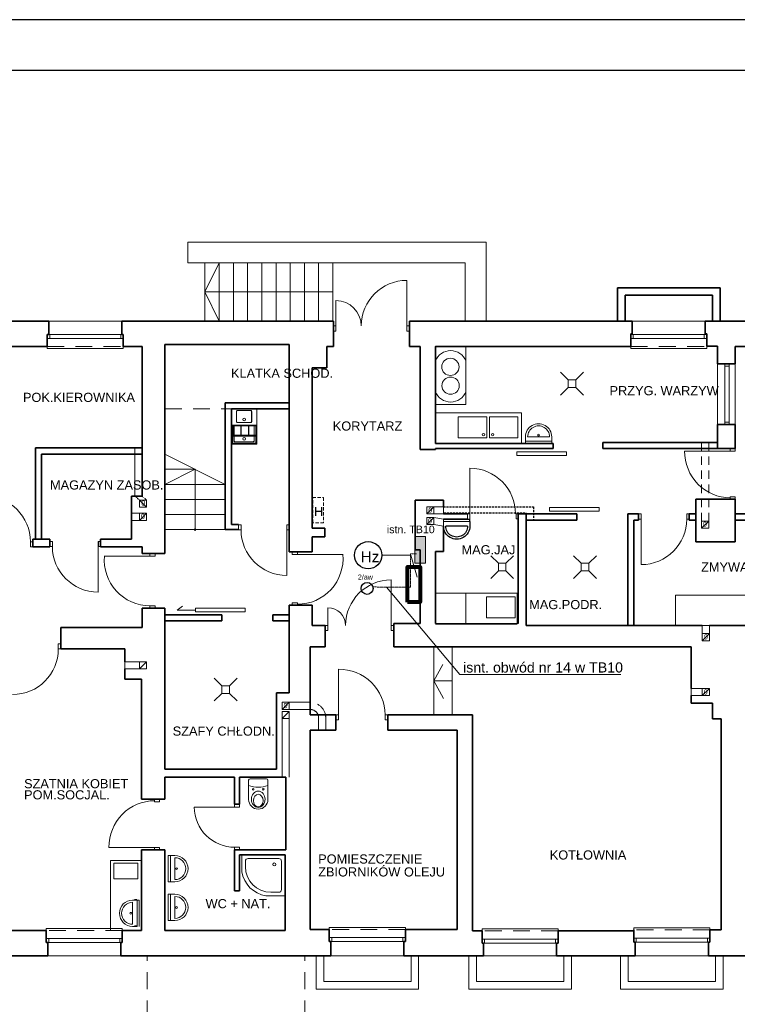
# Model space of a CAD drawing. Header units: millimetres. Extents: x -1249 to 11358, y -460 to 20182.
# Tile 23 of 37: x 2821 to 4235, y 15418 to 17359. Entities that reach past the tile are written whole.
import ezdxf
from ezdxf.enums import TextEntityAlignment as Align

# ---------------------------------------------------------------- set-up
doc = ezdxf.new("R2010")
doc.units = ezdxf.units.MM
for name, pattern in [('BORDERX2', [3.5, 1, -0.5, 1, -0.5, 0, -0.5]), ('DASHED2', [9.525, 6.35, -3.175]), ('DASHEDX2', [1.5, 1, -0.5]), ('DGN Style 2', [55.531736, 33.319042, -22.212694]), ('DOT', [0.25, 0, -0.25])]:
    doc.linetypes.add(name, pattern=pattern)
for name, color, linetype, lineweight in [('1 cienka', 7, 'Continuous', 9), ('dzrwi', 6, 'Continuous', 0), ('inwentaryzacja', 7, 'Continuous', 35), ('KONTURY', 92, 'Continuous', 30), ('OKNA', 3, 'Continuous', 20), ('proj.wentylacja', 214, 'Continuous', 25), ('ROZDZIELNICe', 5, 'Continuous', 18), ('technologia', 160, 'Continuous', 35), ('WYPOSAZENIE', 4, 'Continuous', 0), ('ściana do wyburzenia', 40, 'DOT', 25), ('ściana proj. - dział', 255, 'Continuous', 35)]:
    doc.layers.add(name, color=color, linetype=linetype, lineweight=lineweight)
for name, color, linetype in [('elektryka', 7, 'Continuous'), ('i_eE', 5, 'Continuous'), ('opisy', 7, 'Continuous'), ('OPRAWA02', 4, 'Continuous'), ('OPRAWAEX', 2, 'Continuous')]:
    doc.layers.add(name, color=color, linetype=linetype)
doc.styles.add('ARIAL', font='arial.ttf')
doc.styles.add('jagoda-100', font='arial.ttf', dxfattribs={"height": 18})
doc.styles.get("Standard").update_dxf_attribs({"font": 'ARIAL.TTF'})
doc.styles.add('Style-SWISSLT_1250', font='SWISSLT_1250.shx')

# ---------------------------------------------------------------- blocks, each defined once
blk = doc.blocks.new('2aw')
blk.add_circle((67864, -24691), 118)
at = {"layer": 'OPRAWAEX', "color": 7}
blk.add_text('2/aw', height=100, dxfattribs=at).set_placement((67683, -24518))
blk = doc.blocks.new('*U130')
at = {"layer": 'OKNA', "linetype": 'Continuous'}
for p, q in [((-72, 27), (72, 27)), ((75, 1), (-75, 1)), ((-70, -7), (-70, 1)), ((70, -7), (70, 1)), ((75, -7), (-75, -7)), ((-75, -27), (-75, -23)), ((-75, -27), (75, -27)), ((75, -27), (75, -23))]:
    blk.add_line(p, q, dxfattribs=at)
at = {"layer": 'OKNA', "linetype": 'DGN Style 2'}
blk.add_line((-75, -23), (75, -23), dxfattribs=at)
blk = doc.blocks.new('*U131')
at = {"layer": 'OKNA', "linetype": 'Continuous'}
for p, q in [((-72, 29), (72, 29)), ((75, 1), (-75, 1)), ((-70, -7), (-70, 1)), ((70, -7), (70, 1)), ((75, -7), (-75, -7)), ((-75, -27), (-75, -23)), ((-75, -27), (75, -27)), ((75, -27), (75, -23))]:
    blk.add_line(p, q, dxfattribs=at)
at = {"layer": 'OKNA', "linetype": 'DGN Style 2'}
blk.add_line((-75, -23), (75, -23), dxfattribs=at)
blk = doc.blocks.new('*U132')
at = {"layer": 'OKNA', "linetype": 'Continuous'}
for p, q in [((-72, 26), (72, 26)), ((75, 1), (-75, 1)), ((-70, -7), (-70, 1)), ((70, -7), (70, 1)), ((75, -7), (-75, -7)), ((-75, -27), (-75, -23)), ((-75, -27), (75, -27)), ((75, -27), (75, -23))]:
    blk.add_line(p, q, dxfattribs=at)
at = {"layer": 'OKNA', "linetype": 'DGN Style 2'}
blk.add_line((-75, -23), (75, -23), dxfattribs=at)
blk = doc.blocks.new('*U133')
at = {"layer": 'OKNA', "linetype": 'Continuous'}
for p, q in [((-72, 28), (72, 28)), ((75, 1), (-75, 1)), ((-70, -7), (-70, 1)), ((70, -7), (70, 1)), ((75, -7), (-75, -7)), ((-75, -27), (-75, -23)), ((-75, -27), (75, -27)), ((75, -27), (75, -23))]:
    blk.add_line(p, q, dxfattribs=at)
at = {"layer": 'OKNA', "linetype": 'DGN Style 2'}
blk.add_line((-75, -23), (75, -23), dxfattribs=at)
blk = doc.blocks.new('A$C5D6B6965')
at = {"layer": 'WYPOSAZENIE'}
for p, q in [((15, 30), (0, 45)), ((30, 30), (45, 45)), ((15, 30), (30, 30)), ((15, 15), (15, 30)), ((30, 30), (30, 15)), ((15, 15), (0, 0)), ((30, 15), (15, 15)), ((30, 15), (45, 0))]:
    blk.add_line(p, q, dxfattribs=at)
blk = doc.blocks.new('rozdzielnica')
at = {"transparency": 33554687}
h = blk.add_hatch(color=256, dxfattribs=at)
h.dxf.hatch_style = 1
h.paths.add_polyline_path([(17744, 44266), (17604, 44266), (17604, 43916), (17744, 43916)])
blk.add_lwpolyline([(17744, 44266), (17604, 44266), (17604, 43916), (17744, 43916)], close=True)

msp = doc.modelspace()

# ---------------------------------------------------------------- hatches: boundary and pattern name
at = {"layer": 'dzrwi', "linetype": 'Continuous'}
h = msp.add_hatch(color=256, dxfattribs=at)
edge = h.paths.add_edge_path()
edge.add_arc((3166.625, 16353.417), 2.531, 0, 360)

# ---------------------------------------------------------------- linework, layer by layer
at = {"ltscale": 10}
for p, q in [((3707.965, 16373.56), (3656.125, 16373.419)), ((3707.977, 16369.219), (3707.965, 16373.56))]:
    msp.add_line(p, q, dxfattribs=at)
for p, q in [((3707.977, 16369.219), (3656.137, 16369.077)), ((3707.977, 16369.219), (3708.001, 16360.579)), ((3703.681, 16360.567), (3660.481, 16360.449)), ((2975.444, 16330.355), (2975.444, 16319.417))]:
    msp.add_line(p, q)
at = {"extrusion": (0, 0, -1)}
for major_axis in [(18.328, 18.328), (15.274, 15.274)]:
    msp.add_ellipse((3682.081, 16360.508), major_axis=major_axis, ratio=1, start_param=0.78266894, end_param=3.9242616, dxfattribs=at)
at = {"layer": '1 cienka', "color": 1, "linetype": 'Continuous'}
for p, q in [((3534.585, 16302.952), (3591.728, 16302.89)), ((3591.728, 16302.89), (3604.138, 16259.545))]:
    msp.add_line(p, q, dxfattribs=at)
at = {"layer": '1 cienka', "linetype": 'DASHED2', "lineweight": 20}
msp.add_lwpolyline([(3398.412, 16416.479), (3419.823, 16416.479), (3419.823, 16367.112), (3398.412, 16367.112)], close=True, dxfattribs=at)
at = {"layer": '1 cienka', "color": 1, "linetype": 'Continuous', "lineweight": 30}
msp.add_circle((3507.715, 16302.952), 26.871, dxfattribs=at)
at = {"layer": 'dzrwi'}
for p, q in [((3152.125, 16920.417), (3740.125, 16920.417)), ((3152.125, 16920.417), (3152.125, 16879.417)), ((3740.125, 16920.417), (3740.125, 16764.417)), ((3152.125, 16879.417), (3699.125, 16879.417)), ((3186.125, 16764.417), (3186.125, 16879.417)), ((3214.125, 16764.417), (3214.125, 16879.417)), ((3242.125, 16764.417), (3242.125, 16879.417)), ((3270.125, 16764.417), (3270.125, 16879.417)), ((3298.125, 16764.417), (3298.125, 16879.417)), ((3326.125, 16764.417), (3326.125, 16879.417)), ((3354.125, 16764.417), (3354.125, 16879.417)), ((3382.125, 16764.417), (3382.125, 16879.417)), ((3410.125, 16764.417), (3410.125, 16879.417)), ((3438.125, 16764.417), (3438.125, 16879.417)), ((3699.125, 16879.417), (3699.125, 16764.417)), ((3584.125, 16754.895), (3584.125, 16844.895)), ((3186.125, 16821.917), (3214.125, 16764.417)), ((3444.125, 16754.895), (3444.125, 16804.895)), ((3288.125, 16591.617), (3238.125, 16591.617)), ((3238.125, 16591.617), (3238.125, 16591.417)), ((3238.125, 16591.417), (3288.125, 16591.417)), ((3238.125, 16591.417), (3238.125, 16559.617)), ((3248.125, 16566.617), (3248.125, 16586.617)), ((3248.125, 16586.617), (3248.125, 16566.617)), ((3248.325, 16586.617), (3248.325, 16566.617)), ((3250.125, 16588.617), (3276.125, 16588.617)), ((3276.125, 16588.617), (3250.125, 16588.617)), ((3276.125, 16588.417), (3250.125, 16588.417)), ((3277.925, 16566.617), (3277.925, 16586.617)), ((3278.125, 16586.617), (3278.125, 16566.617)), ((3278.125, 16566.617), (3278.125, 16586.617)), ((3288.125, 16591.617), (3288.125, 16591.417)), ((3288.125, 16559.617), (3288.125, 16591.417)), ((3288.125, 16559.617), (3238.125, 16559.617)), ((3238.125, 16559.617), (3238.125, 16521.617)), ((3239.125, 16523.324), (3239.125, 16559.617)), ((3240.125, 16524.324), (3240.125, 16559.617)), ((3240.625, 16559.617), (3240.625, 16558.117)), ((3285.625, 16558.117), (3240.625, 16558.117)), ((3241.864, 16558.117), (3241.864, 16539.617)), ((3242.664, 16558.117), (3242.664, 16539.617)), ((3243.125, 16539.617), (3243.125, 16558.117)), ((3243.125, 16558.117), (3243.125, 16539.617)), ((3243.325, 16558.117), (3243.325, 16539.617)), ((3250.125, 16564.817), (3276.125, 16564.817)), ((3276.125, 16564.617), (3250.125, 16564.617)), ((3250.125, 16564.617), (3276.125, 16564.617)), ((3256.864, 16558.117), (3256.864, 16539.617)), ((3257.664, 16558.117), (3257.664, 16539.617)), ((3271.864, 16558.117), (3271.864, 16539.617)), ((3272.664, 16558.117), (3272.664, 16539.617)), ((3282.925, 16539.617), (3282.925, 16558.117)), ((3283.125, 16539.617), (3283.125, 16558.117)), ((3283.125, 16539.617), (3283.125, 16558.117)), ((3285.625, 16558.117), (3285.625, 16559.617)), ((3286.125, 16524.324), (3286.125, 16559.617)), ((3287.125, 16523.324), (3287.125, 16559.617)), ((3288.125, 16559.617), (3288.125, 16521.617)), ((3240.625, 16539.617), (3240.625, 16537.617)), ((3285.625, 16539.617), (3240.625, 16539.617)), ((3285.625, 16537.617), (3240.625, 16537.617)), ((3243.125, 16528.617), (3243.125, 16537.617)), ((3243.125, 16537.617), (3243.125, 16528.617)), ((3243.325, 16537.617), (3243.325, 16528.617)), ((3282.925, 16528.617), (3282.925, 16537.617)), ((3283.125, 16528.617), (3283.125, 16537.617)), ((3283.125, 16528.617), (3283.125, 16537.617)), ((3285.625, 16537.617), (3285.625, 16539.617)), ((3288.125, 16521.617), (3238.125, 16521.617)), ((3239.833, 16522.617), (3286.418, 16522.617)), ((3240.833, 16523.617), (3285.418, 16523.617)), ((3245.125, 16526.817), (3281.125, 16526.817)), ((3281.125, 16526.617), (3245.125, 16526.617)), ((3245.125, 16526.617), (3281.125, 16526.617)), ((3048.125, 16514.417), (3048.125, 16419.417)), ((3226.125, 16442.667), (3107.125, 16502.167)), ((4221.125, 16508.417), (4131.125, 16508.417)), ((3107.125, 16472.417), (3166.625, 16472.417)), ((3166.625, 16472.417), (3107.125, 16442.667)), ((3708.125, 16384.417), (3708.125, 16474.417)), ((3107.125, 16442.667), (3226.125, 16442.667)), ((3226.125, 16442.667), (3226.125, 16353.417)), ((3057.125, 16411.772), (3071.125, 16411.772)), ((3057.125, 16411.772), (3057.125, 16397.772)), ((3107.125, 16412.917), (3226.125, 16412.917)), ((3062.125, 16385.772), (3041.125, 16385.772)), ((3057.125, 16397.772), (3071.125, 16397.772)), ((3071.125, 16385.772), (3071.125, 16371.772)), ((3107.125, 16383.167), (3226.125, 16383.167)), ((3703.125, 16374.417), (3703.125, 16384.417)), ((3703.125, 16383.984), (3703.125, 16373.984)), ((3062.125, 16371.772), (3041.125, 16371.772)), ((3656.161, 16360.437), (3656.125, 16373.419)), ((4045.452, 16374.417), (4045.452, 16284.417)), ((3107.125, 16353.417), (3226.125, 16353.417)), ((3347.125, 16353.226), (3347.125, 16263.226)), ((2975.444, 16320.355), (2975.444, 16230.355)), ((3077.665, 16301.417), (2987.665, 16301.417)), ((3368.171, 16304.417), (3458.171, 16304.417)), ((3553.125, 16164.417), (3553.125, 16254.417)), ((3131.409, 16195.005), (3141.625, 16202.874)), ((3167.733, 16195.005), (3131.409, 16195.005)), ((3428.125, 16164.417), (3428.125, 16199.417)), ((3637.125, 16122.417), (3637.125, 15988.417)), ((3673.125, 16122.417), (3673.125, 15988.417)), ((3061.125, 16092.822), (3028.125, 16092.822)), ((3071.125, 16092.822), (3071.125, 16078.822)), ((3061.125, 16078.822), (3028.125, 16078.822)), ((3449.125, 15988.417), (3449.125, 16078.417)), ((3637.125, 16055.417), (3656.004, 16020.282)), ((3244.125, 15806.423), (3165.119, 15806.423)), ((3086.796, 15726.973), (2996.796, 15726.973)), ((3405.125, 15447.417), (3405.125, 15513.417)), ((3420.125, 15462.417), (3420.125, 15513.417)), ((3592.125, 15462.417), (3592.125, 15513.417)), ((3607.125, 15447.417), (3607.125, 15513.417)), ((3706.125, 15447.417), (3706.125, 15513.417)), ((3721.125, 15462.417), (3721.125, 15513.417)), ((3893.125, 15462.417), (3893.125, 15513.417)), ((3908.125, 15447.417), (3908.125, 15513.417)), ((4005.125, 15447.417), (4005.125, 15513.417)), ((4020.125, 15462.417), (4020.125, 15513.417)), ((4192.125, 15462.417), (4192.125, 15513.417)), ((4207.125, 15447.417), (4207.125, 15513.417)), ((3420.125, 15462.417), (3592.125, 15462.417)), ((3721.125, 15462.417), (3893.125, 15462.417)), ((4020.125, 15462.417), (4192.125, 15462.417)), ((3405.125, 15447.417), (3607.125, 15447.417)), ((3706.125, 15447.417), (3908.125, 15447.417)), ((4005.125, 15447.417), (4207.125, 15447.417))]:
    msp.add_line(p, q, dxfattribs=at)
at = {"layer": 'dzrwi', "linetype": 'Continuous'}
for p, q in [((4196.125, 16680.401), (4196.125, 16560.401)), ((4210.857, 16680.417), (4210.857, 16560.417)), ((4210.857, 16680.417), (4218.857, 16680.417)), ((4210.857, 16675.417), (4218.857, 16675.417)), ((4218.857, 16680.417), (4218.857, 16560.417)), ((4231.125, 16680.417), (4231.125, 16560.417)), ((4210.857, 16565.417), (4218.857, 16565.417)), ((4210.857, 16560.417), (4218.857, 16560.417)), ((3071.125, 16397.772), (3057.125, 16411.772)), ((3041.125, 16385.772), (3041.125, 16371.772)), ((3057.125, 16371.772), (3071.125, 16385.772)), ((3623.018, 16384.417), (3637.018, 16398.417)), ((3630.125, 16398.417), (3656.125, 16398.417)), ((3630.125, 16384.417), (3656.125, 16384.417)), ((3656.125, 16398.417), (3656.125, 16384.417)), ((3623.018, 16363.417), (3637.018, 16377.417)), ((3637.018, 16377.417), (3656.125, 16374.417)), ((3637.018, 16363.417), (3656.125, 16360.417)), ((3656.125, 16374.417), (3656.125, 16360.417)), ((4164.709, 16356.145), (4178.709, 16370.145)), ((4166.125, 16148.417), (4166.125, 16164.417)), ((4166.125, 16164.417), (4180.125, 16164.417)), ((4180.125, 16148.417), (4180.125, 16164.417)), ((4166.125, 16134.417), (4180.125, 16148.417)), ((3028.125, 16092.822), (3028.125, 16078.822)), ((3057.125, 16078.822), (3071.125, 16092.822)), ((4166.125, 16040.417), (4144.125, 16040.417)), ((4144.125, 16026.417), (4144.125, 16040.417)), ((4166.125, 16026.417), (4180.125, 16040.417)), ((4166.125, 16026.417), (4144.125, 16026.417)), ((3338.125, 15999.031), (3352.125, 16013.031)), ((3338.125, 15981.098), (3352.125, 15995.098)), ((3352.125, 16013.031), (3393.125, 16013.031)), ((3352.125, 15999.031), (3393.125, 15999.031)), ((3338.125, 15984.417), (3338.125, 15865.417)), ((3352.125, 15984.417), (3352.125, 15865.417))]:
    msp.add_line(p, q, dxfattribs=at)
at = {"layer": 'dzrwi', "linetype": 'DGN Style 2'}
for p, q in [((3107.125, 16591.417), (3352.125, 16591.417)), ((3410.125, 15988.417), (3410.125, 15958.417)), ((3424.125, 15988.417), (3424.125, 15958.417)), ((3072.125, 15114.417), (3072.125, 15513.417)), ((3383.125, 15114.417), (3383.125, 15513.417))]:
    msp.add_line(p, q, dxfattribs=at)
at = {"layer": 'dzrwi', "linetype": 'DGN Style 2', "ltscale": 0.5}
for p, q in [((4164.709, 16370.145), (4164.709, 16525.417)), ((4178.709, 16370.145), (4178.709, 16525.417))]:
    msp.add_line(p, q, dxfattribs=at)
at = {"layer": 'dzrwi', "ltscale": 10}
msp.add_line((3656.137, 16369.077), (3656.125, 16373.419), dxfattribs=at)
at = {"layer": 'dzrwi', "flags": 128}
for points in [[(3438.125, 16821.917), (3186.125, 16821.917), (3214.125, 16879.417)], [(3673.125, 16055.417), (3637.125, 16055.417), (3654.569, 16087.881)]]:
    msp.add_lwpolyline(points, dxfattribs=at)
for points in [[(3444.125, 16744.895), (3439.125, 16744.895), (3439.125, 16754.895), (3444.125, 16754.895)], [(3589.125, 16744.895), (3584.125, 16744.895), (3584.125, 16754.895), (3589.125, 16754.895)], [(4231.125, 16508.417), (4231.125, 16513.417), (4221.125, 16513.417), (4221.125, 16508.417)], [(4231.125, 16413.417), (4231.125, 16418.417), (4221.125, 16418.417), (4221.125, 16413.417)], [(3703.125, 16374.417), (3708.125, 16374.417), (3708.125, 16384.417), (3703.125, 16384.417)], [(3799.125, 16374.849), (3804.125, 16374.849), (3804.125, 16384.849), (3799.125, 16384.849)], [(4040.452, 16384.417), (4045.452, 16384.417), (4045.452, 16374.417), (4040.452, 16374.417)], [(4135.452, 16384.417), (4140.452, 16384.417), (4140.452, 16374.417), (4135.452, 16374.417)], [(3257.125, 16363.226), (3252.125, 16363.226), (3252.125, 16353.226), (3257.125, 16353.226)], [(3352.125, 16363.226), (3347.125, 16363.226), (3347.125, 16353.226), (3352.125, 16353.226)], [(2842.125, 16319.417), (2847.125, 16319.417), (2847.125, 16329.417), (2842.125, 16329.417)], [(2885.444, 16330.355), (2880.444, 16330.355), (2880.444, 16320.355), (2885.444, 16320.355)], [(2980.444, 16330.355), (2975.444, 16330.355), (2975.444, 16320.355), (2980.444, 16320.355)], [(3087.665, 16306.417), (3087.665, 16301.417), (3077.665, 16301.417), (3077.665, 16306.417)], [(3358.171, 16309.417), (3358.171, 16304.417), (3368.171, 16304.417), (3368.171, 16309.417)], [(3358.171, 16209.417), (3358.171, 16204.417), (3368.171, 16204.417), (3368.171, 16209.417)], [(3087.665, 16203.417), (3087.665, 16198.417), (3077.665, 16198.417), (3077.665, 16203.417)], [(3428.125, 16154.417), (3423.125, 16154.417), (3423.125, 16164.417), (3428.125, 16164.417)], [(3558.125, 16154.417), (3553.125, 16154.417), (3553.125, 16164.417), (3558.125, 16164.417)], [(2897.125, 16128.417), (2902.125, 16128.417), (2902.125, 16118.417), (2897.125, 16118.417)], [(3444.125, 15978.417), (3449.125, 15978.417), (3449.125, 15988.417), (3444.125, 15988.417)], [(3541.125, 15978.417), (3546.125, 15978.417), (3546.125, 15988.417), (3541.125, 15988.417)], [(3096.796, 15816.973), (3096.796, 15821.973), (3086.796, 15821.973), (3086.796, 15816.973)], [(3254.125, 15806.423), (3254.125, 15811.423), (3244.125, 15811.423), (3244.125, 15806.423)], [(3096.796, 15721.973), (3096.796, 15726.973), (3086.796, 15726.973), (3086.796, 15721.973)], [(3254.125, 15722.417), (3254.125, 15727.417), (3244.125, 15727.417), (3244.125, 15722.417)]]:
    msp.add_lwpolyline(points, close=True, dxfattribs=at)
at = {"layer": 'dzrwi'}
for points in [[(3800.582, 16499.383), (3898.265, 16499.383), (3898.265, 16506.612), (3800.582, 16506.612)], [(3865.137, 16389.918), (3962.82, 16389.918), (3962.82, 16397.147), (3865.137, 16397.147)], [(3167.733, 16191.39), (3265.416, 16191.39), (3265.416, 16198.619), (3167.733, 16198.619)]]:
    msp.add_lwpolyline(points, close=True, dxfattribs=at)
at = {"layer": 'dzrwi', "linetype": 'Continuous', "flags": 128}
msp.add_lwpolyline([(3166.625, 16353.417), (3166.625, 16472.417)], dxfattribs=at)
for points in [[(3071.125, 16411.772), (3057.125, 16411.772), (3057.125, 16397.772), (3071.125, 16397.772)], [(3057.125, 16385.772), (3071.125, 16385.772), (3071.125, 16371.772), (3057.125, 16371.772)], [(3623.018, 16398.417), (3637.018, 16398.417), (3637.018, 16384.417), (3623.018, 16384.417)], [(3623.018, 16377.417), (3637.018, 16377.417), (3637.018, 16363.417), (3623.018, 16363.417)], [(4164.709, 16370.145), (4178.709, 16370.145), (4178.709, 16356.145), (4164.709, 16356.145)], [(4166.125, 16148.417), (4180.125, 16148.417), (4180.125, 16134.417), (4166.125, 16134.417)], [(3057.125, 16092.822), (3071.125, 16092.822), (3071.125, 16078.822), (3057.125, 16078.822)], [(4166.125, 16040.417), (4180.125, 16040.417), (4180.125, 16026.417), (4166.125, 16026.417)], [(3338.125, 16013.031), (3352.125, 16013.031), (3352.125, 15999.031), (3338.125, 15999.031)], [(3338.125, 15995.098), (3352.125, 15995.098), (3352.125, 15981.098), (3338.125, 15981.098)]]:
    msp.add_lwpolyline(points, close=True, dxfattribs=at)
at = {"layer": 'dzrwi'}
for centre, start, end in [((3584.125, 16754.895), 90, 180), ((3708.125, 16384.417), 0, 90), ((4045.452, 16374.417), 270, 0), ((3077.665, 16293.417), 174.900311, 270), ((3368.171, 16296.417), 270, 5.099689), ((3553.125, 16164.417), 90, 180), ((2807.125, 16118.417), 270, 0)]:
    msp.add_arc(centre, 90, start, end, dxfattribs=at)
at = {"layer": 'dzrwi', "extrusion": (0, 0, -1)}
for centre, radius, start, end in [((-3444.125, 16754.895), 50, 90, 180), ((-2752.125, 16329.417), 90, 90, 180), ((-3347.125, 16353.226), 90, 270, 0), ((-2975.444, 16320.355), 90, 270, 0), ((-3428.125, 16164.417), 35, 90, 180), ((-3244.125, 15806.423), 79.006, 269.274776, 0)]:
    msp.add_arc(centre, radius, start, end, dxfattribs=at)
at = {"layer": 'dzrwi', "linetype": 'DGN Style 2'}
for radius in [31, 17]:
    msp.add_arc((3393.125, 15982.031), radius, 0, 90, dxfattribs=at)
at = {"layer": 'dzrwi'}
for centre, major_axis, ratio, start_param, end_param in [((3250.125, 16586.617), (-1.414, 1.414), 1, -0.78539816, 0.78539816), ((3250.125, 16586.617), (-1.414, 1.414), 1, -0.78539816, 0.78539816), ((3250.125, 16586.617), (1.273, 1.273), 1, 0.78539816, 2.35619449), ((3276.125, 16586.617), (1.414, 1.414), 1, 5.49778714, 7.06858347), ((3276.125, 16586.617), (1.414, 1.414), 1, 5.49778714, 7.06858347), ((3276.125, 16586.617), (1.273, 1.273), 1, 5.49778714, 7.06858347), ((3250.125, 16566.617), (-1.414, 1.414), 1, 0.78539816, 2.35619449), ((3250.125, 16566.617), (-1.414, 1.414), 1, 0.78539816, 2.35619449), ((3250.125, 16566.617), (-1.273, 1.273), 1, 0.78539816, 2.35619449), ((3263.125, 16570.317), (1.909, 1.909), 1, 5.49778714, 11.78097245), ((3276.125, 16566.617), (-1.414, 1.414), 1, 2.35619449, 3.92699082), ((3276.125, 16566.617), (-1.414, 1.414), 1, 2.35619449, 3.92699082), ((3276.125, 16566.617), (-1.273, 1.273), 1, 2.35619449, 3.92699082), ((3240.54, 16524.031), (1.225, 1.225), 0.57735027, 2.61799388, 3.66519143), ((3241.54, 16525.031), (1.225, 1.225), 0.57735027, 2.61799388, 3.66519143), ((3245.125, 16528.617), (-1.414, 1.414), 1, 0.78539816, 2.35619449), ((3245.125, 16528.617), (-1.414, 1.414), 1, 0.78539816, 2.35619449), ((3245.125, 16528.617), (-1.273, 1.273), 1, 0.78539816, 2.35619449), ((3263.125, 16532.317), (1.909, 1.909), 1, 5.49778714, 11.78097245), ((3281.125, 16528.617), (-1.414, 1.414), 1, 2.35619449, 3.92699082), ((3281.125, 16528.617), (-1.414, 1.414), 1, 2.35619449, 3.92699082), ((3281.125, 16528.617), (-1.273, 1.273), 1, 2.35619449, 3.92699082), ((3284.711, 16525.031), (-1.225, 1.225), 0.57735027, 2.61799388, 3.66519143), ((3285.711, 16524.031), (-1.225, 1.225), 0.57735027, 2.61799388, 3.66519143), ((4221.125, 16508.417), (0, -92), 0.97826087, 4.71238898, 6.28318531)]:
    msp.add_ellipse(centre, major_axis=major_axis, ratio=ratio, start_param=start_param, end_param=end_param, dxfattribs=at)
at = {"layer": 'dzrwi', "extrusion": (0, 0, -1)}
for centre, major_axis in [((3449.125, 15988.417), (92, 0)), ((3086.796, 15726.973), (0, 92))]:
    msp.add_ellipse(centre, major_axis=major_axis, ratio=0.97826087, start_param=4.71238898, end_param=6.28318531, dxfattribs=at)
at = {"layer": 'elektryka', "color": 1, "linetype": 'ByBlock', "lineweight": 80}
msp.add_lwpolyline([(3585.138, 16210.158), (3585.138, 16280.158), (3610.125, 16280.158), (3610.125, 16210.158)], close=True, dxfattribs=at)
at = {"layer": 'i_eE', "linetype": 'BORDERX2', "lineweight": 18}
msp.add_lwpolyline([(3603.213, 16306), (3591.428, 16306), (3591.428, 16240.172), (3517.048, 16240.393)], dxfattribs=at)
at = {"layer": 'i_eE', "lineweight": 5}
msp.add_lwpolyline([(3543.998, 16240.313), (3688.085, 16067.889), (4005.706, 16067.889)], dxfattribs=at)
at = {"layer": 'inwentaryzacja'}
for p, q in [((4201.125, 16830.417), (3999.125, 16830.417)), ((3999.125, 16830.417), (3999.125, 16764.417)), ((4201.125, 16830.417), (4201.125, 16764.417)), ((4186.125, 16815.417), (4014.125, 16815.417)), ((4014.125, 16815.417), (4014.125, 16764.417)), ((4186.125, 16815.417), (4186.125, 16764.417)), ((2720.125, 16764.417), (2878.125, 16764.417)), ((2878.125, 16738.417), (2878.125, 16764.417)), ((3022.125, 16764.417), (3304.125, 16764.417)), ((3022.125, 16738.417), (3022.125, 16764.417)), ((3304.125, 16764.417), (3439.125, 16764.417)), ((3439.125, 16714.417), (3439.125, 16764.417)), ((3589.125, 16764.417), (4028.125, 16764.417)), ((3589.125, 16714.417), (3589.125, 16764.417)), ((4028.125, 16739.417), (4028.125, 16764.417)), ((4172.125, 16764.417), (4334.125, 16764.417)), ((4172.125, 16739.417), (4172.125, 16764.417)), ((2875.125, 16714.417), (2875.125, 16738.417)), ((2875.125, 16738.417), (2878.125, 16738.417)), ((3025.125, 16738.417), (3022.125, 16738.417)), ((3025.125, 16714.417), (3025.125, 16738.417)), ((4025.125, 16714.417), (4025.125, 16739.417)), ((4025.125, 16739.417), (4028.125, 16739.417)), ((4175.125, 16739.417), (4172.125, 16739.417)), ((4175.125, 16715.417), (4175.125, 16739.417)), ((2875.125, 16714.417), (2723.125, 16714.417)), ((3025.125, 16714.417), (3062.125, 16714.417)), ((3062.125, 16714.417), (3062.125, 16419.417)), ((3107.125, 16718.417), (3107.125, 16397.772)), ((3107.125, 16718.417), (3157.125, 16718.417)), ((3157.125, 16718.417), (3352.125, 16718.417)), ((3352.125, 16718.417), (3352.125, 16309.417)), ((3426.125, 16714.417), (3439.125, 16714.417)), ((3426.125, 16714.417), (3426.125, 16672.417)), ((3589.125, 16714.417), (3610.125, 16714.417)), ((3610.125, 16688.417), (3610.125, 16714.417)), ((3640.125, 16523.417), (3640.125, 16714.417)), ((3640.125, 16714.417), (4025.125, 16714.417)), ((4175.125, 16715.417), (4196.125, 16715.417)), ((4196.125, 16680.401), (4196.125, 16715.417)), ((4231.125, 16680.417), (4231.125, 16714.417)), ((4231.125, 16714.417), (4331.125, 16714.417)), ((3610.125, 16511.417), (3610.125, 16688.417)), ((4231.125, 16680.417), (4196.49, 16680.417)), ((3397.125, 16672.417), (3397.125, 16356.417)), ((3397.125, 16672.417), (3426.125, 16672.417)), ((4231.125, 16560.417), (4196.125, 16560.401)), ((4196.125, 16513.417), (4196.125, 16560.417)), ((4231.125, 16513.417), (4231.125, 16560.417)), ((3640.125, 16523.417), (3872.125, 16523.417)), ((3872.125, 16513.417), (3872.125, 16523.417)), ((3640.125, 16511.417), (3610.125, 16511.417)), ((3872.125, 16513.417), (3640.125, 16513.417)), ((3640.125, 16511.417), (3640.125, 16513.417)), ((3988.125, 16513.417), (3970.125, 16513.417)), ((3041.125, 16419.417), (3041.125, 16371.772)), ((3062.125, 16419.417), (3041.125, 16419.417)), ((3656.125, 16411.417), (3600.125, 16411.417)), ((3600.125, 16411.417), (3600.125, 16313.417)), ((3656.125, 16411.417), (3656.125, 16398.417)), ((4153.125, 16329.417), (4153.125, 16413.417)), ((4153.125, 16413.417), (4153.125, 16413.417)), ((4231.125, 16329.417), (4231.125, 16413.417)), ((3107.125, 16397.772), (3107.125, 16306.417)), ((3656.125, 16384.417), (3703.125, 16384.417)), ((3803.125, 16168.417), (3803.125, 16384.417)), ((3803.125, 16384.417), (3819.125, 16384.417)), ((3819.125, 16327.417), (3819.125, 16384.417)), ((3041.125, 16371.772), (3041.125, 16334.417)), ((3656.125, 16374.417), (3703.125, 16374.417)), ((3819.125, 16372.417), (3819.125, 16164.417)), ((3397.125, 16356.417), (3422.125, 16356.417)), ((3422.125, 16356.417), (3422.125, 16339.417)), ((3656.125, 16310.417), (3656.125, 16360.417)), ((2847.125, 16319.417), (2847.125, 16334.417)), ((2847.125, 16334.417), (2880.444, 16334.417)), ((2880.444, 16334.417), (2880.444, 16319.417)), ((2980.444, 16334.417), (3041.125, 16334.417)), ((2980.444, 16319.417), (2980.444, 16334.417)), ((3397.125, 16339.417), (3422.125, 16339.417)), ((3397.125, 16339.417), (3397.125, 16309.417)), ((4153.125, 16329.417), (4231.125, 16329.417)), ((2847.125, 16319.417), (2880.444, 16319.417)), ((2980.444, 16319.417), (3062.125, 16319.417)), ((3062.125, 16319.417), (3062.125, 16306.417)), ((3062.125, 16306.417), (3107.125, 16306.417)), ((3397.125, 16309.417), (3352.125, 16309.417)), ((3610.125, 16313.417), (3600.125, 16313.417)), ((3610.125, 16168.417), (3610.125, 16313.417)), ((3656.125, 16310.417), (3640.125, 16310.417)), ((3640.125, 16310.417), (3640.125, 16261.417)), ((3640.125, 16168.417), (3640.125, 16310.417)), ((3640.125, 16168.417), (3640.125, 16310.417)), ((3062.125, 16198.417), (3107.125, 16198.417)), ((3062.125, 16198.417), (3062.125, 16160.417)), ((3107.125, 16198.417), (3107.125, 15881.417)), ((3352.125, 16204.417), (3352.125, 16031.417)), ((3397.125, 16204.417), (3352.125, 16204.417)), ((3397.125, 16204.417), (3397.125, 16164.417)), ((3062.125, 16160.417), (2902.125, 16160.417)), ((2902.125, 16160.417), (2902.125, 16118.417)), ((3423.125, 16164.417), (3397.125, 16164.417)), ((3423.125, 16122.417), (3423.125, 16164.417)), ((3610.125, 16168.417), (3558.125, 16168.417)), ((3558.125, 16122.417), (3558.125, 16168.417)), ((3801.48, 16167.834), (3640.125, 16167.834)), ((3819.125, 16164.417), (4166.125, 16164.417)), ((4180.125, 16164.417), (4343.125, 16164.417)), ((3028.125, 16118.417), (2902.125, 16118.417)), ((3028.125, 16118.417), (3028.125, 16092.822)), ((3423.125, 16122.417), (3393.125, 16122.417)), ((3393.125, 16122.417), (3393.125, 16013.031)), ((4144.125, 16122.417), (3558.125, 16122.417)), ((4144.125, 16122.417), (4144.125, 16040.417)), ((3028.125, 16078.822), (3028.125, 16058.417)), ((3061.125, 16058.417), (3028.125, 16058.417)), ((3061.125, 16058.417), (3061.125, 15821.973)), ((3327.125, 16031.417), (3327.125, 15881.417)), ((3352.125, 16031.417), (3327.125, 16031.417)), ((4144.125, 16026.417), (4144.125, 16011.417)), ((3393.125, 15999.031), (3393.125, 15988.417)), ((4186.125, 16011.417), (4144.125, 16011.417)), ((4186.125, 16011.417), (4186.125, 15980.417)), ((3444.125, 15988.417), (3393.125, 15988.417)), ((3444.125, 15958.417), (3444.125, 15988.417)), ((3546.125, 15988.417), (3713.125, 15988.417)), ((3546.125, 15958.417), (3546.125, 15988.417)), ((3713.125, 15988.417), (3713.125, 15562.417)), ((4203.125, 15980.417), (4186.125, 15980.417)), ((4203.125, 15980.417), (4203.125, 15564.417)), ((3444.125, 15958.417), (3393.125, 15958.417)), ((3393.125, 15958.417), (3393.125, 15565.417)), ((3683.125, 15958.417), (3546.125, 15958.417)), ((3683.125, 15958.417), (3683.125, 15565.417)), ((3107.125, 15881.417), (3327.125, 15881.417)), ((3117.125, 15865.417), (3107.125, 15865.417)), ((3107.125, 15865.417), (3107.125, 15821.973)), ((3107.125, 15865.417), (3244.125, 15865.417)), ((3244.125, 15865.417), (3244.125, 15812.417)), ((3254.125, 15865.417), (3254.125, 15812.417)), ((3254.125, 15865.417), (3345.125, 15865.417)), ((3345.125, 15865.417), (3345.125, 15722.417)), ((3061.125, 15821.973), (3107.125, 15821.973)), ((3244.125, 15812.527), (3254.125, 15812.527)), ((3244.125, 15722.417), (3345.125, 15722.417)), ((3244.125, 15641.417), (3244.125, 15722.417)), ((3061.125, 15721.973), (3107.125, 15721.973)), ((3061.125, 15721.973), (3061.125, 15563.417)), ((3107.125, 15721.973), (3107.125, 15563.417)), ((3254.125, 15641.417), (3254.125, 15712.417)), ((3254.125, 15712.417), (3344.125, 15712.417)), ((3344.125, 15563.417), (3344.125, 15712.417)), ((3244.125, 15641.417), (3254.125, 15641.417)), ((2778.125, 15563.417), (2873.125, 15563.417)), ((2873.125, 15563.417), (2873.125, 15539.417)), ((3023.125, 15563.417), (3061.125, 15563.417)), ((3023.125, 15563.417), (3023.125, 15539.417)), ((3344.125, 15563.417), (3107.125, 15563.417)), ((3431.125, 15565.417), (3393.125, 15565.417)), ((3431.125, 15565.417), (3431.125, 15541.417)), ((3581.125, 15565.417), (3683.125, 15565.417)), ((3581.125, 15565.417), (3581.125, 15541.417)), ((3732.125, 15562.417), (3713.125, 15562.417)), ((3732.125, 15562.417), (3732.125, 15538.417)), ((3882.125, 15562.417), (4031.125, 15562.417)), ((3882.125, 15562.417), (3882.125, 15538.417)), ((4031.125, 15564.417), (4031.125, 15540.417)), ((4181.125, 15564.417), (4203.125, 15564.417)), ((4181.125, 15564.417), (4181.125, 15540.417)), ((2873.125, 15539.417), (2876.125, 15539.417)), ((2876.125, 15539.417), (2876.125, 15513.417)), ((3020.125, 15539.417), (3020.125, 15513.417)), ((3023.125, 15539.417), (3020.125, 15539.417)), ((3431.125, 15541.417), (3434.125, 15541.417)), ((3434.125, 15541.417), (3434.125, 15513.417)), ((3578.125, 15541.417), (3578.125, 15513.417)), ((3581.125, 15541.417), (3578.125, 15541.417)), ((3732.125, 15538.417), (3735.125, 15538.417)), ((3735.125, 15538.417), (3735.125, 15513.417)), ((3879.125, 15538.417), (3879.125, 15513.417)), ((3882.125, 15538.417), (3879.125, 15538.417)), ((4031.125, 15540.417), (4034.125, 15540.417)), ((4034.125, 15540.417), (4034.125, 15513.417)), ((4178.125, 15540.417), (4178.125, 15513.417)), ((4181.125, 15540.417), (4178.125, 15540.417)), ((2718.125, 15513.417), (2876.125, 15513.417)), ((3020.125, 15513.417), (3434.125, 15513.417)), ((3578.125, 15513.417), (3735.125, 15513.417)), ((3879.125, 15513.417), (4034.125, 15513.417)), ((4178.125, 15513.417), (4340.125, 15513.417))]:
    msp.add_line(p, q, dxfattribs=at)
at = {"layer": 'inwentaryzacja', "linetype": 'Continuous'}
for p, q in [((2875.125, 16730.417), (2875.125, 16738.417)), ((3025.125, 16730.417), (3025.125, 16738.417)), ((4025.125, 16731.417), (4025.125, 16739.417)), ((4175.125, 16731.417), (4175.125, 16739.417)), ((3393.125, 16013.031), (3393.125, 15999.031)), ((3431.125, 15549.417), (3431.125, 15541.417)), ((3581.125, 15549.417), (3581.125, 15541.417)), ((4031.125, 15548.417), (4031.125, 15540.417)), ((4181.125, 15548.417), (4181.125, 15540.417)), ((2873.125, 15547.417), (2873.125, 15539.417)), ((3023.125, 15547.417), (3023.125, 15539.417)), ((3732.125, 15546.417), (3732.125, 15538.417)), ((3882.125, 15546.417), (3882.125, 15538.417)), ((3072.125, 15513.417), (3383.125, 15513.417))]:
    msp.add_line(p, q, dxfattribs=at)
at = {"layer": 'inwentaryzacja', "linetype": 'DGN Style 2'}
msp.add_line((3234.125, 16353.417), (3226.125, 16353.417), dxfattribs=at)
at = {"layer": 'KONTURY', "color": 0}
msp.add_lwpolyline([(8148.987, 14488.727), (8148.987, 17258.727), (1553.44, 17258.727), (1553.44, 14488.727)], close=True, dxfattribs=at)
at = {"layer": 'opisy'}
msp.add_lwpolyline([(8257.978, 14388.727), (8257.978, 17358.727), (1418.463, 17358.727), (1418.463, 14388.727)], close=True, dxfattribs=at)
at = {"layer": 'proj.wentylacja', "linetype": 'DASHEDX2', "ltscale": 4}
for p, q in [((3656.125, 16398.417), (3833.243, 16398.417)), ((3656.445, 16386.606), (3819.125, 16386.606)), ((3833.243, 16398.417), (3833.243, 16372.417))]:
    msp.add_line(p, q, dxfattribs=at)
at = {"layer": 'WYPOSAZENIE'}
for p, q in [((3640.019, 16714.417), (3700.019, 16714.417)), ((3640.125, 16690.417), (3640.125, 16714.417)), ((3640.125, 16600.417), (3640.125, 16714.417)), ((3640.125, 16714.417), (3640.125, 16523.417)), ((3700.019, 16714.417), (3700.125, 16600.417)), ((3700.125, 16600.417), (3640.125, 16600.417)), ((3810.125, 16583.417), (3640.125, 16583.417)), ((3810.125, 16523.417), (3810.125, 16583.417)), ((3685.137, 16534.48), (3685.137, 16575.703)), ((3685.137, 16575.703), (3741.487, 16575.703)), ((3741.487, 16575.703), (3741.487, 16534.48)), ((3802.837, 16575.703), (3746.487, 16575.703)), ((3746.487, 16575.703), (3746.487, 16534.48)), ((3802.837, 16534.48), (3802.837, 16575.703)), ((3640.125, 16523.417), (3810.125, 16523.417)), ((3741.487, 16534.48), (3685.137, 16534.48)), ((3746.487, 16534.48), (3802.837, 16534.48)), ((3817.61, 16527.758), (3817.61, 16536.398)), ((3817.61, 16527.758), (3817.61, 16523.417)), ((3817.61, 16527.758), (3869.45, 16527.758)), ((3817.61, 16523.417), (3869.45, 16523.417)), ((3821.93, 16536.398), (3865.13, 16536.398)), ((3869.45, 16536.398), (3869.45, 16523.417)), ((3869.45, 16527.758), (3869.45, 16523.417)), ((3801.48, 16228.417), (3640.125, 16228.417)), ((3640.125, 16228.417), (3640.125, 16168.417)), ((3640.125, 16228.417), (3700.125, 16228.417)), ((3640.125, 16168.417), (3640.125, 16228.417)), ((3700.125, 16228.417), (3700.125, 16168.417)), ((3801.48, 16168.417), (3801.48, 16228.417)), ((3797.192, 16220.703), (3740.842, 16220.703)), ((3740.842, 16220.703), (3740.842, 16179.48)), ((3797.192, 16179.48), (3797.192, 16220.703)), ((4113.125, 16224.417), (4173.125, 16224.417)), ((4113.125, 16164.417), (4113.125, 16224.417)), ((4343.125, 16224.417), (4173.125, 16224.417)), ((3740.842, 16179.48), (3797.192, 16179.48)), ((3803.125, 16168.417), (3640.125, 16168.417)), ((3640.125, 16168.417), (3801.48, 16168.417)), ((3700.125, 16168.417), (3640.125, 16168.417)), ((4173.125, 16164.417), (4113.125, 16164.417)), ((4173.125, 16164.417), (4343.125, 16164.417)), ((3118.111, 15711.055), (3113.77, 15711.055)), ((3113.77, 15659.215), (3113.77, 15711.055)), ((3126.751, 15711.055), (3113.77, 15711.055)), ((3118.111, 15659.215), (3118.111, 15711.055)), ((3126.751, 15663.535), (3126.751, 15706.735)), ((3331.525, 15705.217), (3271.225, 15705.217)), ((2999.733, 15701.173), (2999.733, 15563.417)), ((2999.733, 15701.173), (3059.733, 15701.173)), ((3258.896, 15700.417), (3258.896, 15688.417)), ((3265.825, 15699.817), (3265.825, 15688.617)), ((3336.925, 15644.017), (3336.925, 15699.817)), ((3118.111, 15659.215), (3113.77, 15659.215)), ((3118.111, 15659.215), (3126.751, 15659.215)), ((3118.111, 15634.64), (3113.77, 15634.64)), ((3113.77, 15582.8), (3113.77, 15634.64)), ((3126.751, 15634.64), (3113.77, 15634.64)), ((3118.111, 15582.8), (3118.111, 15634.64)), ((3126.751, 15587.12), (3126.751, 15630.32)), ((3315.825, 15638.617), (3331.525, 15638.617)), ((3043.526, 15623.103), (3056.507, 15623.103)), ((3043.526, 15575.583), (3043.526, 15618.783)), ((3047.154, 15624.511), (3051.496, 15624.511)), ((3052.166, 15571.263), (3052.166, 15623.103)), ((3056.507, 15571.263), (3056.507, 15623.103)), ((3052.166, 15571.263), (3043.526, 15571.263)), ((3047.154, 15572.671), (3051.496, 15572.671)), ((3118.111, 15582.8), (3113.77, 15582.8)), ((3118.111, 15582.8), (3126.751, 15582.8)), ((2999.733, 15563.417), (3061.125, 15563.417))]:
    msp.add_line(p, q, dxfattribs=at)
msp.add_lwpolyline([(3272.101, 15821.53), (3272.101, 15859.53, -0.41421356), (3275.101, 15862.53), (3307.101, 15862.53, -0.41421356), (3310.101, 15859.53), (3310.101, 15821.53)], format="xyb", dxfattribs=at)
msp.add_lwpolyline([(3306.225, 15631.417), (3344.125, 15631.417), (3344.125, 15712.417), (3258.625, 15712.417), (3258.625, 15679.017)], dxfattribs=at)
msp.add_lwpolyline([(3006.534, 15696.016), (3053.686, 15696.016), (3053.686, 15664.979), (3006.534, 15664.979)], close=True, dxfattribs=at)
for centre, radius in [((3669.756, 16674.297), 16.978), ((3670.125, 16637.238), 16.978), ((3734.953, 16540.614), 2.448), ((3753.02, 16540.614), 2.448), ((3281.101, 15841.53), 1.449), ((3301.101, 15841.53), 1.449), ((3130.227, 15685.135), 1.808), ((3322.765, 15693.56), 2.857), ((3130.227, 15608.72), 1.808)]:
    msp.add_circle(centre, radius, dxfattribs=at)
for centre, radius, start, end in [((3670.125, 16674.113), 32.264, 21.590797, 158.409203), ((3670.125, 16637.238), 32.264, 201.590797, 338.409203), ((3291.101, 15900.524), 54.824, 249.722814, 290.277186), ((3291.101, 15821.53), 19, 180, 0), ((3126.751, 15685.135), 25.92, 270, 90), ((3126.751, 15685.135), 21.6, 270, 90), ((3271.225, 15699.817), 5.4, 90, 180), ((3331.525, 15699.817), 5.4, 0, 90), ((3315.825, 15688.617), 50, 180, 270), ((3315.825, 15688.617), 58, 189.527283, 260.472717), ((3126.751, 15608.72), 25.92, 270, 90), ((3126.751, 15608.72), 21.6, 270, 90), ((3331.525, 15644.017), 5.4, 270, 0)]:
    msp.add_arc(centre, radius, start, end, dxfattribs=at)
at = {"layer": 'WYPOSAZENIE', "extrusion": (0, 0, -1)}
for centre, major_axis, start_param, end_param in [((3843.53, 16536.398), (-18.328, 18.328), 5.49778714, 8.6393798), ((3843.53, 16536.398), (-15.274, 15.274), 5.49778714, 8.6393798), ((3843.53, 16539.874), (-1.279, 1.279), 3.92699082, 10.21017612), ((3043.526, 15597.183), (-18.328, 18.328), 3.92699082, 7.06858347), ((3043.526, 15597.183), (-15.274, 15.274), 3.92699082, 7.06858347), ((3040.05, 15597.183), (1.279, 1.279), 0.7853981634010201, 7.068583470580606)]:
    msp.add_ellipse(centre, major_axis=major_axis, ratio=1, start_param=start_param, end_param=end_param, dxfattribs=at)
for centre, major_axis, ratio in [((3291.101, 15821.954), (0, -15.94), 0.84303386), ((3291.101, 15819.216), (0, -12.457), 0.76034817)]:
    msp.add_ellipse(centre, major_axis=major_axis, ratio=ratio, dxfattribs=at)
at = {"layer": 'ściana do wyburzenia'}
for p, q in [((3057.125, 16411.772), (3048.125, 16419.417)), ((3071.125, 16411.772), (3062.125, 16419.417)), ((3061.125, 16058.417), (3028.125, 16058.417))]:
    msp.add_line(p, q, dxfattribs=at)
at = {"layer": 'ściana proj. - dział'}
for p, q in [((3226.125, 16353.417), (3226.125, 16603.417)), ((3352.125, 16603.417), (3226.125, 16603.417)), ((3238.125, 16363.417), (3238.125, 16591.417)), ((3352.125, 16591.417), (3238.125, 16591.417)), ((3970.125, 16513.417), (3970.125, 16525.417)), ((3970.125, 16525.417), (4196.125, 16525.417)), ((2852.125, 16514.417), (3062.125, 16514.417)), ((2852.125, 16334.417), (2852.125, 16514.417)), ((2864.125, 16502.417), (3062.125, 16502.417)), ((2864.125, 16334.417), (2864.125, 16502.417)), ((3970.125, 16513.417), (4231.125, 16513.417)), ((4153.125, 16413.417), (4231.125, 16413.417)), ((3819.125, 16384.417), (3919.125, 16384.417)), ((3919.125, 16384.417), (3919.125, 16372.417)), ((4019.125, 16384.417), (4019.125, 16164.417)), ((4019.125, 16384.417), (4040.452, 16384.417)), ((4040.452, 16384.417), (4040.452, 16372.417)), ((4140.452, 16384.417), (4153.125, 16384.417)), ((4140.452, 16384.417), (4140.452, 16372.417)), ((4231.125, 16384.417), (4415.125, 16384.417)), ((3238.125, 16363.417), (3252.125, 16363.417)), ((3819.125, 16372.417), (3919.125, 16372.417)), ((4031.125, 16372.417), (4031.125, 16164.417)), ((4031.125, 16372.417), (4040.452, 16372.417)), ((4140.452, 16372.417), (4153.125, 16372.417)), ((4231.125, 16372.417), (4415.125, 16372.417)), ((3226.125, 16353.417), (3252.125, 16353.417)), ((3107.125, 16185.417), (3219.59, 16185.417)), ((3107.125, 16173.417), (3219.59, 16173.417)), ((3219.59, 16185.417), (3219.59, 16173.417)), ((3319.59, 16185.417), (3352.125, 16185.417)), ((3319.59, 16185.417), (3319.59, 16173.417)), ((3319.59, 16173.417), (3352.125, 16173.417))]:
    msp.add_line(p, q, dxfattribs=at)

# ---------------------------------------------------------------- block references
at = {"layer": 'dzrwi', "linetype": 'DGN Style 2'}
for p in [(2950.129, 16737.415), (4100.129, 16737.415)]:
    msp.add_blockref('*U130', p, dxfattribs=at)
at = {"layer": 'dzrwi', "linetype": 'DGN Style 2', "rotation": 180}
for name, p in [('*U130', (2948.122, 15540.419)), ('*U131', (3506.122, 15542.419)), ('*U133', (4106.122, 15541.419)), ('*U132', (3807.122, 15539.419))]:
    msp.add_blockref(name, p, dxfattribs=at)
at = {"layer": 'OPRAWA02', "xscale": 0.1, "yscale": 0.1, "zscale": 0.1}
msp.add_blockref('2aw', (-3280.824, 18706.682), dxfattribs=at)
at = {"layer": 'ROZDZIELNICe', "xscale": 0.15, "yscale": 0.15, "zscale": 0.15, "rotation": 180}
msp.add_blockref('rozdzielnica', (6261.225, 22927.103), dxfattribs=at)
at = {"layer": 'technologia'}
for p in [(3886.774, 16618.558), (3749.288, 16257.04), (3912.615, 16257.04), (3204.431, 16015.721)]:
    msp.add_blockref('A$C5D6B6965', p, dxfattribs=at)

# ---------------------------------------------------------------- texts
at = {"layer": 'dzrwi', "linetype": 'Continuous', "style": 'Style-SWISSLT_1250'}
for p in [(3064.419, 16405.884), (3063.832, 16379.884), (3629.988, 16391.726), (3629.453, 16370.637), (4171.214, 16364.03), (4173.183, 16141.986), (4172.775, 16033.438), (3344.816, 16006.593)]:
    msp.add_text('0', height=10, dxfattribs=at).set_placement(p, align=Align.MIDDLE_CENTER)
at = {"layer": 'i_eE', "insert": (3694.663, 16091.783), "char_height": 20, "width": 390.49446, "attachment_point": 1}
msp.add_mtext('isnt. obwód nr 14 w TB10', dxfattribs=at)
at = {"layer": 'inwentaryzacja', "linetype": 'Continuous', "lineweight": 0, "style": 'jagoda-100'}
for s, p in [('PRZYG. WARZYW', (3983.318, 16627.387)), ('POK.KIEROWNIKA', (2827.413, 16614.22)), ('MAGAZYN ZASOB.', (2880.742, 16441.521)), ('SZAFY CHŁODN.', (3122.512, 15956.342)), ('SZATNIA KOBIET', (2829.6, 15852.671)), ('POM.SOCJAL.', (2829.6, 15830.664)), ('WC + NAT.', (3187.309, 15616.149))]:
    msp.add_text(s, height=18, rotation=359.999694, dxfattribs=at).set_placement(p, align=Align.MIDDLE_LEFT)
at = {"layer": 'inwentaryzacja', "linetype": 'Continuous', "lineweight": 0, "insert": (3165.356, 16661.637), "char_height": 18, "attachment_point": 4, "rotation": 359.999694, "style": 'jagoda-100'}
msp.add_mtext('^IKLATKA SCHOD.', dxfattribs=at)
at = {"layer": 'inwentaryzacja', "linetype": 'Continuous', "lineweight": 0, "char_height": 18, "attachment_point": 4, "rotation": 359.999694, "style": 'jagoda-100'}
for s, insert, line_spacing_factor in [('KORYTARZ', (3437.97, 16557.611), 0.856834), ('H', (3401.069, 16389.173), 0.85), ('ZMYWALNIA', (4163.786, 16279.84), 0.85341), ('KOTŁOWNIA', (3865.54, 15712.035), 0.85), ('POMIESZCZENIE\\PZBIORNIKÓW OLEJU', (3409.145, 15691.313), 0.85)]:
    msp.add_mtext(s, dxfattribs=dict(at, insert=insert, line_spacing_factor=line_spacing_factor))
at = {"layer": 'inwentaryzacja', "linetype": 'Continuous', "lineweight": 0, "char_height": 18, "attachment_point": 4, "line_spacing_factor": 0.85341, "style": 'jagoda-100'}
for s, insert in [('MAG.JAJ', (3691.702, 16313.677)), ('MAG.PODR. ', (3824.965, 16205.577))]:
    msp.add_mtext(s, dxfattribs=dict(at, insert=insert))
at = {"layer": 'inwentaryzacja', "color": 1, "linetype": 'Continuous', "lineweight": 0, "insert": (3492.87, 16300.045), "char_height": 21.6, "attachment_point": 4, "rotation": 359.999694, "line_spacing_factor": 0.85, "style": 'jagoda-100'}
msp.add_mtext('Hz', dxfattribs=at)
at = {"layer": 'ROZDZIELNICe', "lineweight": 15, "style": 'ARIAL'}
msp.add_text('istn. TB10', height=15, dxfattribs=at).set_placement((3544.51, 16346.405))

doc.saveas('drawing.dxf')
